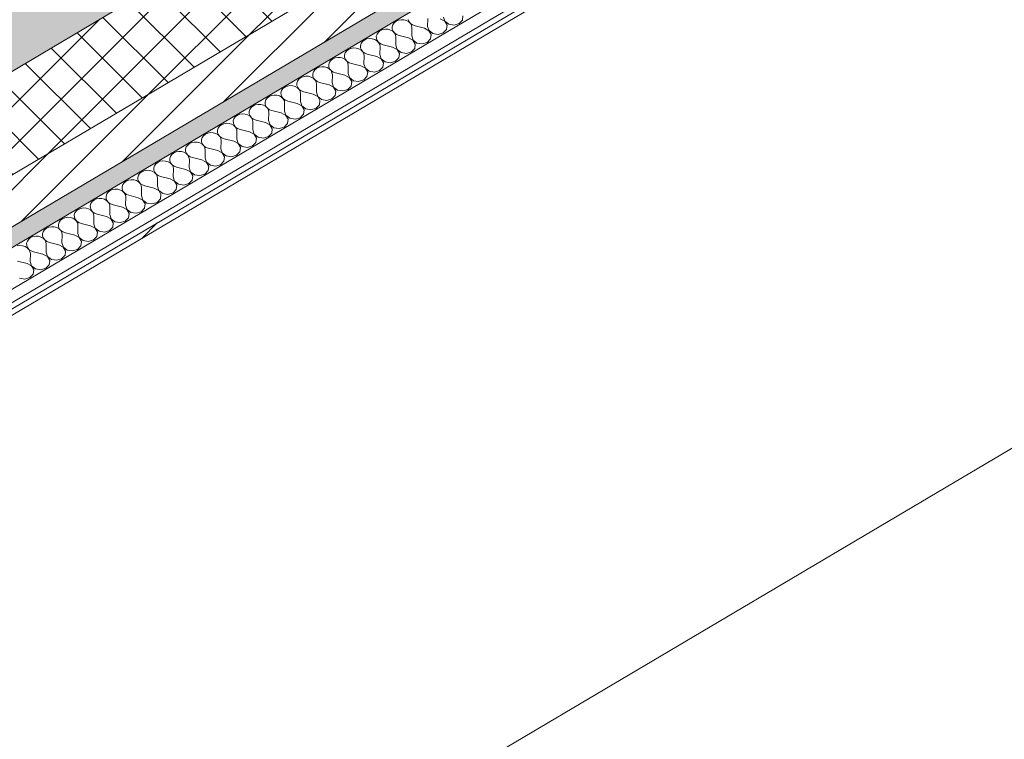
# Model space of a CAD drawing. Header units: millimetres. Extents: x -36631 to 27388, y -24993 to 6945.
# Tile 180 of 256: x 3479 to 4491, y -10883 to -10143. Entities that reach past the tile are written whole.
import ezdxf

# ---------------------------------------------------------------- set-up
doc = ezdxf.new("R2010")
doc.units = ezdxf.units.MM
doc.header["$MEASUREMENT"] = 0
doc.linetypes.add('Wipeout_Contour', pattern=[1000, 0, -1000])
for name, color, linetype in [('12_FAÇ_Façana', 7, 'Continuous'), ('Nuevo_08_E_Envans secs', 7, 'Continuous'), ('Nuevo_Puertas Archicad', 7, 'Continuous')]:
    doc.layers.add(name, color=color, linetype=linetype)
for name, color, linetype, lineweight, true_color in [('12_FAÇ_Façana_Pluma_Nº__102', 7, 'Continuous', 5, 0xcccccc), ('12_FAÇ_Façana_Pluma_Nº__174', 7, 'Continuous', 13, 0xe4ad2c), ('12_FAÇ_Façana_Pluma_Nº__176', 7, 'Continuous', 15, 0x93a0c6), ('Nuevo_08_E_Envans secs_Pluma_Nº__102', 7, 'Continuous', 5, 0xcccccc), ('Nuevo_08_E_Envans secs_Pluma_Nº__171', 171, 'Continuous', 13, 0xaaaaff), ('Nuevo_08_E_Envans secs_Pluma_Nº__177', 7, 'Continuous', 15, 0xf7e046), ('Nuevo_Puertas Archicad_Pluma_Nº__3', 7, 'Continuous', 5, 0xa4a4a4)]:
    doc.layers.add(name, color=color, linetype=linetype, lineweight=lineweight, true_color=true_color)
for name, color, linetype, lineweight in [('12_FAÇ_Façana_Pluma_Nº__2', 8, 'Continuous', 5), ('12_FAÇ_Façana_Pluma_Nº__7', 7, 'Continuous', 5), ('Nuevo_08_E_Envans secs_Pluma_Nº__1', 7, 'Continuous', 5), ('Nuevo_08_E_Envans secs_Pluma_Nº__47', 7, 'Continuous', 20), ('Nuevo_Puertas Archicad_Pluma_Nº__1', 7, 'Continuous', 5)]:
    doc.layers.add(name, color=color, linetype=linetype, lineweight=lineweight)
pattern_1 = [(45, (0, 0), (-183.848, 183.848), [195, -65]), (45, (7e-14, 183.85), (-183.848, 183.848), [195, -65])]

# ---------------------------------------------------------------- blocks, each defined once
blk = doc.blocks.new('Elem Sección_95_1')
at = {"layer": '12_FAÇ_Façana_Pluma_Nº__102', "linetype": 'Continuous', "lineweight": 0, "true_color": 0xe5e5e5}
blk.add_hatch(color=254, dxfattribs=at).paths.add_polyline_path([(4284.9, -9553.7), (2489.3, -10617.1), (2533, -10666), (2537.3, -10663.4), (2568.5, -10698.3), (2564.2, -10700.9), (2582.9, -10721.8), (4378.5, -9658.5)])
at = {"layer": '12_FAÇ_Façana_Pluma_Nº__174', "linetype": 'Continuous', "lineweight": 13, "true_color": 0xe4ad2c}
h = blk.add_hatch(dxfattribs=at)
h.set_pattern_fill('SATE_Aislamiento_0001', color=42, style=0, pattern_type=2)
h.set_pattern_definition([(45, (0, 0), (-21.2132, 21.2132), []), (135, (0, 0), (21.2132, 21.2132), [])])
h.paths.add_polyline_path([(2582.9, -10721.8), (2645.4, -10791.7), (4440.9, -9728.3), (4378.5, -9658.5)])
at = {"layer": '12_FAÇ_Façana_Pluma_Nº__176', "linetype": 'Continuous', "lineweight": 0, "true_color": 0x495063}
blk.add_hatch(color=251, dxfattribs=at).paths.add_polyline_path([(2676.6, -10826.6), (2689.1, -10840.6), (4484.6, -9777.2), (4472.2, -9763.3)])
at = {"layer": '12_FAÇ_Façana_Pluma_Nº__2', "linetype": 'Continuous', "lineweight": 5}
h = blk.add_hatch(dxfattribs=at)
h.set_pattern_fill('Ceramic_0001', color=8, style=0, pattern_type=2)
h.set_pattern_definition([(45, (0, 0), (-21.2132, 21.2132), [])])
h.paths.add_polyline_path([(2645.4, -10791.7), (2676.6, -10826.6), (4472.2, -9763.3), (4440.9, -9728.3)])
at = {"layer": '12_FAÇ_Façana_Pluma_Nº__7', "color": 7, "linetype": 'Continuous', "lineweight": 5}
for p, q in [((4378.5, -9658.5), (2582.9, -10721.8)), ((4440.9, -9728.3), (2645.4, -10791.7)), ((4472.2, -9763.3), (2676.6, -10826.6))]:
    blk.add_line(p, q, dxfattribs=at)
blk = doc.blocks.new('Elem Sección_242_1')
at = {"layer": 'Nuevo_Puertas Archicad', "linetype": 'Continuous', "lineweight": 0, "true_color": 0xffffff}
h = blk.add_hatch(dxfattribs=at)
h.set_pattern_fill('Hormigón_en_Masa_0001', style=0, pattern_type=2)
h.set_pattern_definition([(0, (0, 0), (0, 779.423), [48.75, -401.25]), (0, (225, 389.7), (0, 779.423), [48.75, -401.25]), (60, (0, 0), (-675, 389.71), [48.75, -401.25]), (60, (450, 0), (-675, 389.71), [48.75, -401.25]), (120, (48.75, 0), (675, 389.71), [48.75, -401.25]), (120, (498.75, 0), (675, 389.71), [48.75, -401.25]), (0, (0, 75), (0, 150), [0, -150, 0, -225]), (45, (75, 75), (-106.066, 106.066), [0, -112.5, 0, -187.5])])
h.paths.add_polyline_path([(5085.5, -10898.2), (4364.6, -11325.1), (4389.6, -11353), (5110.5, -10926.1)])
at = {"layer": 'Nuevo_Puertas Archicad_Pluma_Nº__1', "color": 7, "linetype": 'Continuous', "lineweight": 5}
for p, q in [((5081.9, -10850.1), (5056.2, -10865.3)), ((5085.5, -10898.2), (4364.6, -11325.1)), ((5110.5, -10926.1), (4389.6, -11353)), ((5165.6, -10943.7), (5139.8, -10958.9)), ((4335.3, -11292.3), (4309.5, -11307.5)), ((4335.3, -11292.3), (4361.5, -11321.6)), ((4361.5, -11321.6), (4335.7, -11336.9)), ((4364.6, -11325.1), (4389.6, -11353)), ((4392.7, -11356.5), (4366.9, -11371.8)), ((4392.7, -11356.5), (4418.9, -11385.9)), ((4418.9, -11385.9), (4393.2, -11401.1))]:
    blk.add_line(p, q, dxfattribs=at)
at = {"layer": 'Nuevo_Puertas Archicad_Pluma_Nº__1', "color": 7, "linetype": 'Continuous', "lineweight": 5, "flags": 128}
for points in [[(5081.9, -10850.1), (5085.7, -10854.3), (5089.4, -10858.5), (5097.5, -10867.6), (5105.6, -10876.6), (5149.3, -10925.5), (5157.4, -10934.6), (5165.6, -10943.7)], [(5056.2, -10865.3), (5085.5, -10898.2), (5110.5, -10926.1), (5139.8, -10958.9)], [(4309.5, -11307.5), (4313.3, -11311.7), (4317, -11315.9), (4325.1, -11325), (4333.2, -11334.1), (4335.7, -11336.9)], [(4366.9, -11371.8), (4376.9, -11383), (4385, -11392), (4393.2, -11401.1)]]:
    blk.add_lwpolyline(points, dxfattribs=at)
at = {"layer": 'Nuevo_Puertas Archicad_Pluma_Nº__3', "color": 253, "linetype": 'Continuous', "lineweight": 5, "true_color": 0xa4a4a4}
for p, q in [((5056.2, -10915.5), (5056.2, -10865.3)), ((5110.5, -11672.8), (5110.5, -10926.1)), ((5165.6, -10943.7), (5165.6, -11690.4)), ((5139.8, -11705.6), (5139.8, -10958.9)), ((5067.6, -11221.4), (5076.1, -11217.5)), ((5076.1, -11217.5), (5082.4, -11217.1)), ((5082.4, -11217.1), (5087.1, -11222.3)), ((5052.7, -11234.7), (5059, -11227.7)), ((5059, -11227.7), (5067.6, -11221.4)), ((5063.7, -11232.9), (5072.2, -11226.7)), ((5072.2, -11226.7), (5080.8, -11222.8)), ((5080.8, -11222.8), (5087.1, -11222.3)), ((5087.1, -11222.3), (5089.4, -11225.4)), ((5089.4, -11225.4), (5087.1, -11231.2)), ((5050.4, -11240.5), (5052.7, -11234.7)), ((5057.4, -11239.9), (5063.7, -11232.9)), ((5066.2, -11239.1), (5067, -11237.1)), ((5067, -11240.2), (5066.2, -11239.1)), ((5067, -11237.1), (5069.2, -11234.6)), ((5069.2, -11234.6), (5072.2, -11232.4)), ((5072.2, -11232.4), (5075.3, -11231.1)), ((5075.3, -11231.1), (5077.5, -11230.9)), ((5077.5, -11230.9), (5087.9, -11244.6)), ((5087.1, -11231.2), (5082, -11236.9)), ((5052.7, -11243.5), (5050.4, -11240.5)), ((5052.7, -11243.5), (5057.4, -11248.8)), ((5055.1, -11245.7), (5057.4, -11239.9)), ((5057.4, -11248.8), (5055.1, -11245.7)), ((5063.7, -11248.3), (5057.4, -11248.8)), ((5070.8, -11245.1), (5063.7, -11248.3)), ((5067, -11240.2), (5075.3, -11251)), ((5087.9, -11244.6), (5095.6, -11258.6)), ((5075.3, -11251), (5081.4, -11262.1)), ((5095.6, -11258.6), (5098.4, -11269.2)), ((5067.6, -11270.2), (5076.1, -11266.3)), ((5076.1, -11266.3), (5082.4, -11265.9)), ((5081.4, -11262.1), (5083.6, -11270.4)), ((5098.4, -11291.3), (5098.4, -11269.2)), ((5052.7, -11283.5), (5059, -11276.5)), ((5059, -11276.5), (5067.6, -11270.2)), ((5063.7, -11281.7), (5072.2, -11275.5)), ((5072.2, -11275.5), (5080.8, -11271.6)), ((5072.2, -11281.2), (5075.3, -11279.9)), ((5075.3, -11279.9), (5077.5, -11279.7)), ((5077.5, -11279.7), (5083.6, -11285.4)), ((5080.8, -11271.6), (5083.6, -11271.4)), ((5083.6, -11292.6), (5083.6, -11270.4)), ((5050.4, -11289.3), (5052.7, -11283.5)), ((5052.7, -11292.3), (5050.4, -11289.3)), ((5055.1, -11294.5), (5057.4, -11288.7)), ((5057.4, -11288.7), (5063.7, -11281.7)), ((5066.2, -11287.9), (5067, -11285.9)), ((5067, -11289), (5066.2, -11287.9)), ((5067, -11285.9), (5069.2, -11283.4)), ((5067, -11289), (5077.5, -11298.7)), ((5069.2, -11283.4), (5072.2, -11281.2)), ((5083.6, -11283.9), (5082.8, -11284.7)), ((5052.7, -11292.3), (5057.4, -11297.6)), ((5057.4, -11297.6), (5055.1, -11294.5)), ((5063.7, -11297.1), (5057.4, -11297.6)), ((5071.8, -11293.4), (5063.7, -11297.1)), ((5077.5, -11298.7), (5085.2, -11301.8)), ((5082.2, -11292.6), (5083.6, -11290.4)), ((5094.7, -11299.1), (5092.2, -11301.6)), ((5094.7, -11299.1), (5097.8, -11294.4)), ((5088.7, -11302.6), (5085.2, -11301.8)), ((5092.2, -11301.6), (5088.7, -11302.6)), ((4361.5, -11321.6), (4361.5, -11375)), ((4364.6, -11325.1), (4364.6, -11373.2)), ((4921.7, -11325.6), (4853.1, -11366.3)), ((4921.7, -11325.6), (4921.7, -11356.7)), ((4335.7, -11390.3), (4335.7, -11336.9)), ((4389.6, -11353), (4389.6, -11358.4)), ((4418.9, -11385.9), (4418.9, -12132.6)), ((4393.2, -12147.8), (4393.2, -11401.1)), ((4810.2, -11391.7), (4741.5, -11432.4)), ((4698.6, -11457.8), (4647.1, -11488.3)), ((4578.4, -11528.9), (4630.5, -11482.6)), ((4647.1, -11488.3), (4578.4, -11528.9)), ((4578.4, -11528.9), (4630.5, -11513.7)), ((4418.9, -12082.4), (5110.5, -11672.8)), ((5139.8, -11705.6), (5110.5, -11672.8)), ((5165.6, -11690.4), (5139.8, -11705.6)), ((4418.9, -12132.6), (4393.2, -12147.8))]:
    blk.add_line(p, q, dxfattribs=at)
blk = doc.blocks.new('*X410')
at = {"layer": 'Nuevo_08_E_Envans secs_Pluma_Nº__102', "color": 254, "linetype": 'Continuous', "lineweight": 5, "true_color": 0xcccccc}
for p, q in [((3866.1, -10144.6), (3864.1, -10146.1)), ((3868.5, -10143.5), (3866.1, -10144.6)), ((3871.3, -10143), (3868.5, -10143.5)), ((3874, -10143.1), (3871.3, -10143)), ((3876.7, -10143.9), (3874, -10143.1)), ((3878.9, -10145.2), (3876.7, -10143.9)), ((3878.4, -10142.9), (3879.2, -10145)), ((3880.7, -10147), (3878.9, -10145.2)), ((3879.2, -10145), (3880.8, -10146.9)), ((3898.3, -10149.9), (3898.5, -10141.6)), ((3916, -10144.6), (3911.4, -10142.1)), ((3914.7, -10140.2), (3916.1, -10144.5)), ((3918.4, -10148.6), (3916, -10144.6)), ((3916.1, -10144.5), (3920.1, -10147.6)), ((3930.7, -10147), (3934.1, -10143.4)), ((3934.1, -10143.4), (3934.7, -10139)), ((3847.7, -10155.8), (3846.3, -10157.8)), ((3849.7, -10154.2), (3847.7, -10155.8)), ((3852.2, -10153.2), (3849.7, -10154.2)), ((3854.9, -10152.7), (3852.2, -10153.2)), ((3857.7, -10152.8), (3854.9, -10152.7)), ((3860.3, -10153.6), (3857.7, -10152.8)), ((3862.6, -10154.9), (3860.3, -10153.6)), ((3862.7, -10148.1), (3862, -10150.3)), ((3862, -10150.3), (3862, -10152.6)), ((3862, -10152.6), (3862.9, -10154.7)), ((3864.3, -10156.7), (3862.6, -10154.9)), ((3864.1, -10146.1), (3862.7, -10148.1)), ((3862.9, -10154.7), (3864.4, -10156.6)), ((3881.8, -10149.1), (3880.7, -10147)), ((3880.8, -10146.9), (3882.9, -10148.4)), ((3882.1, -10151.3), (3881.8, -10149.1)), ((3882, -10159.6), (3882.1, -10151.3)), ((3882.9, -10148.4), (3885.4, -10149.4)), ((3895.1, -10151.8), (3885.4, -10149.4)), ((3899.7, -10154.3), (3895.1, -10151.8)), ((3898.3, -10149.9), (3899.8, -10154.2)), ((3902, -10158.3), (3899.7, -10154.3)), ((3899.8, -10154.2), (3903.8, -10157.3)), ((3914.4, -10156.6), (3917.8, -10153.1)), ((3917.8, -10153.1), (3918.4, -10148.6)), ((3920.1, -10147.6), (3925.5, -10148.5)), ((3925.5, -10148.5), (3930.7, -10147)), ((3831.4, -10165.5), (3830, -10167.5)), ((3833.4, -10163.9), (3831.4, -10165.5)), ((3835.8, -10162.8), (3833.4, -10163.9)), ((3838.6, -10162.4), (3835.8, -10162.8)), ((3841.3, -10162.5), (3838.6, -10162.4)), ((3844, -10163.3), (3841.3, -10162.5)), ((3846.2, -10164.6), (3844, -10163.3)), ((3846.3, -10157.8), (3845.6, -10160)), ((3845.6, -10160), (3845.7, -10162.2)), ((3845.7, -10162.2), (3846.5, -10164.4)), ((3848, -10166.3), (3846.2, -10164.6)), ((3846.5, -10164.4), (3848.1, -10166.3)), ((3865.4, -10158.8), (3864.3, -10156.7)), ((3864.4, -10156.6), (3866.5, -10158.1)), ((3865.8, -10161), (3865.4, -10158.8)), ((3865.6, -10169.2), (3865.8, -10161)), ((3866.5, -10158.1), (3869, -10159.1)), ((3878.7, -10161.5), (3869, -10159.1)), ((3883.3, -10163.9), (3878.7, -10161.5)), ((3882, -10159.6), (3883.4, -10163.9)), ((3885.7, -10168), (3883.3, -10163.9)), ((3883.4, -10163.9), (3887.4, -10167)), ((3898, -10166.3), (3901.4, -10162.8)), ((3901.4, -10162.8), (3902, -10158.3)), ((3903.8, -10157.3), (3909.2, -10158.2)), ((3909.2, -10158.2), (3914.4, -10156.6)), ((3815, -10175.2), (3813.6, -10177.1)), ((3817, -10173.6), (3815, -10175.2)), ((3819.5, -10172.5), (3817, -10173.6)), ((3822.2, -10172), (3819.5, -10172.5)), ((3825, -10172.2), (3822.2, -10172)), ((3827.6, -10172.9), (3825, -10172.2)), ((3829.9, -10174.3), (3827.6, -10172.9)), ((3830, -10167.5), (3829.3, -10169.7)), ((3829.3, -10169.7), (3829.4, -10171.9)), ((3829.4, -10171.9), (3830.2, -10174.1)), ((3831.6, -10176), (3829.9, -10174.3)), ((3830.2, -10174.1), (3831.7, -10176)), ((3832.7, -10178.1), (3831.6, -10176)), ((3831.7, -10176), (3833.8, -10177.5)), ((3849.1, -10168.4), (3848, -10166.3)), ((3848.1, -10166.3), (3850.2, -10167.8)), ((3849.4, -10170.7), (3849.1, -10168.4)), ((3849.3, -10178.9), (3849.4, -10170.7)), ((3850.2, -10167.8), (3852.7, -10168.8)), ((3862.4, -10171.2), (3852.7, -10168.8)), ((3867, -10173.6), (3862.4, -10171.2)), ((3865.6, -10169.2), (3867.1, -10173.6)), ((3869.4, -10177.7), (3867, -10173.6)), ((3867.1, -10173.6), (3871.1, -10176.7)), ((3876.5, -10177.6), (3881.7, -10176)), ((3881.7, -10176), (3885.1, -10172.5)), ((3885.1, -10172.5), (3885.7, -10168)), ((3887.4, -10167), (3892.8, -10167.9)), ((3892.8, -10167.9), (3898, -10166.3)), ((3798.7, -10184.9), (3797.3, -10186.8)), ((3800.7, -10183.3), (3798.7, -10184.9)), ((3803.1, -10182.2), (3800.7, -10183.3)), ((3805.9, -10181.7), (3803.1, -10182.2)), ((3808.6, -10181.9), (3805.9, -10181.7)), ((3811.3, -10182.6), (3808.6, -10181.9)), ((3813.6, -10183.9), (3811.3, -10182.6)), ((3813.6, -10177.1), (3812.9, -10179.3)), ((3812.9, -10179.3), (3813, -10181.6)), ((3813, -10181.6), (3813.8, -10183.8)), ((3815.3, -10185.7), (3813.6, -10183.9)), ((3813.8, -10183.8), (3815.4, -10185.7)), ((3816.4, -10187.8), (3815.3, -10185.7)), ((3815.4, -10185.7), (3817.5, -10187.2)), ((3833.1, -10180.4), (3832.7, -10178.1)), ((3832.9, -10188.6), (3833.1, -10180.4)), ((3833.8, -10177.5), (3836.3, -10178.4)), ((3846, -10180.9), (3836.3, -10178.4)), ((3850.6, -10183.3), (3846, -10180.9)), ((3849.3, -10178.9), (3850.7, -10183.3)), ((3853, -10187.4), (3850.6, -10183.3)), ((3850.7, -10183.3), (3854.7, -10186.3)), ((3854.7, -10186.3), (3860.1, -10187.2)), ((3860.1, -10187.2), (3865.3, -10185.7)), ((3865.3, -10185.7), (3868.7, -10182.1)), ((3868.7, -10182.1), (3869.4, -10177.7)), ((3871.1, -10176.7), (3876.5, -10177.6)), ((3780.9, -10196.5), (3780.2, -10198.7)), ((3782.3, -10194.5), (3780.9, -10196.5)), ((3784.3, -10193), (3782.3, -10194.5)), ((3786.8, -10191.9), (3784.3, -10193)), ((3789.5, -10191.4), (3786.8, -10191.9)), ((3792.3, -10191.6), (3789.5, -10191.4)), ((3794.9, -10192.3), (3792.3, -10191.6)), ((3797.2, -10193.6), (3794.9, -10192.3)), ((3797.3, -10186.8), (3796.6, -10189)), ((3796.6, -10189), (3796.7, -10191.3)), ((3796.7, -10191.3), (3797.5, -10193.5)), ((3799, -10195.4), (3797.2, -10193.6)), ((3797.5, -10193.5), (3799, -10195.4)), ((3800, -10197.5), (3799, -10195.4)), ((3799, -10195.4), (3801.1, -10196.8)), ((3816.7, -10190.1), (3816.4, -10187.8)), ((3816.6, -10198.3), (3816.7, -10190.1)), ((3817.5, -10187.2), (3820, -10188.1)), ((3829.7, -10190.5), (3820, -10188.1)), ((3834.3, -10193), (3829.7, -10190.5)), ((3832.9, -10188.6), (3834.4, -10192.9)), ((3836.7, -10197), (3834.3, -10193)), ((3834.4, -10192.9), (3838.4, -10196)), ((3838.4, -10196), (3843.8, -10196.9)), ((3843.8, -10196.9), (3849, -10195.4)), ((3849, -10195.4), (3852.4, -10191.8)), ((3852.4, -10191.8), (3853, -10187.4)), ((3764.6, -10206.2), (3763.9, -10208.4)), ((3766, -10204.2), (3764.6, -10206.2)), ((3768, -10202.6), (3766, -10204.2)), ((3770.4, -10201.6), (3768, -10202.6)), ((3773.2, -10201.1), (3770.4, -10201.6)), ((3776, -10201.2), (3773.2, -10201.1)), ((3778.6, -10202), (3776, -10201.2)), ((3780.9, -10203.3), (3778.6, -10202)), ((3780.2, -10198.7), (3780.3, -10201)), ((3780.3, -10201), (3781.1, -10203.1)), ((3782.6, -10205.1), (3780.9, -10203.3)), ((3781.1, -10203.1), (3782.7, -10205)), ((3783.7, -10207.2), (3782.6, -10205.1)), ((3782.7, -10205), (3784.8, -10206.5)), ((3784.8, -10206.5), (3787.3, -10207.5)), ((3800.4, -10199.7), (3800, -10197.5)), ((3800.2, -10208), (3800.4, -10199.7)), ((3801.1, -10196.8), (3803.7, -10197.8)), ((3813.3, -10200.2), (3803.7, -10197.8)), ((3817.9, -10202.7), (3813.3, -10200.2)), ((3816.6, -10198.3), (3818, -10202.6)), ((3820.3, -10206.7), (3817.9, -10202.7)), ((3818, -10202.6), (3822, -10205.7)), ((3822, -10205.7), (3827.4, -10206.6)), ((3827.4, -10206.6), (3832.6, -10205)), ((3832.6, -10205), (3836, -10201.5)), ((3836, -10201.5), (3836.7, -10197)), ((3748.2, -10215.9), (3747.5, -10218.1)), ((3749.6, -10213.9), (3748.2, -10215.9)), ((3751.6, -10212.3), (3749.6, -10213.9)), ((3754.1, -10211.3), (3751.6, -10212.3)), ((3756.8, -10210.8), (3754.1, -10211.3)), ((3759.6, -10210.9), (3756.8, -10210.8)), ((3762.2, -10211.7), (3759.6, -10210.9)), ((3764.5, -10213), (3762.2, -10211.7)), ((3763.9, -10208.4), (3764, -10210.6)), ((3764, -10210.6), (3764.8, -10212.8)), ((3766.3, -10214.8), (3764.5, -10213)), ((3764.8, -10212.8), (3766.3, -10214.7)), ((3766.3, -10214.7), (3768.4, -10216.2)), ((3767.3, -10216.8), (3766.3, -10214.8)), ((3768.4, -10216.2), (3771, -10217.2)), ((3784, -10209.4), (3783.7, -10207.2)), ((3783.9, -10217.6), (3784, -10209.4)), ((3797, -10209.9), (3787.3, -10207.5)), ((3801.6, -10212.3), (3797, -10209.9)), ((3800.2, -10208), (3801.7, -10212.3)), ((3804, -10216.4), (3801.6, -10212.3)), ((3801.7, -10212.3), (3805.7, -10215.4)), ((3803.3, -10220.9), (3804, -10216.4)), ((3805.7, -10215.4), (3811.1, -10216.3)), ((3811.1, -10216.3), (3816.3, -10214.7)), ((3816.3, -10214.7), (3819.7, -10211.2)), ((3819.7, -10211.2), (3820.3, -10206.7)), ((3731.9, -10225.5), (3731.2, -10227.7)), ((3733.3, -10223.6), (3731.9, -10225.5)), ((3735.3, -10222), (3733.3, -10223.6)), ((3737.8, -10220.9), (3735.3, -10222)), ((3740.5, -10220.5), (3737.8, -10220.9)), ((3743.3, -10220.6), (3740.5, -10220.5)), ((3745.9, -10221.4), (3743.3, -10220.6)), ((3748.2, -10222.7), (3745.9, -10221.4)), ((3747.5, -10218.1), (3747.6, -10220.3)), ((3747.6, -10220.3), (3748.5, -10222.5)), ((3749.9, -10224.4), (3748.2, -10222.7)), ((3748.5, -10222.5), (3750, -10224.4)), ((3751, -10226.5), (3749.9, -10224.4)), ((3750, -10224.4), (3752.1, -10225.9)), ((3751.3, -10228.8), (3751, -10226.5)), ((3752.1, -10225.9), (3754.6, -10226.8)), ((3764.3, -10229.3), (3754.6, -10226.8)), ((3767.7, -10219.1), (3767.3, -10216.8)), ((3767.5, -10227.3), (3767.7, -10219.1)), ((3780.6, -10219.6), (3771, -10217.2)), ((3785.3, -10222), (3780.6, -10219.6)), ((3783.9, -10217.6), (3785.3, -10222)), ((3785.3, -10222), (3789.3, -10225.1)), ((3787.6, -10226.1), (3785.3, -10222)), ((3787, -10230.6), (3787.6, -10226.1)), ((3789.3, -10225.1), (3794.8, -10226)), ((3794.8, -10226), (3799.9, -10224.4)), ((3799.9, -10224.4), (3803.3, -10220.9)), ((3715.5, -10235.2), (3714.8, -10237.4)), ((3716.9, -10233.3), (3715.5, -10235.2)), ((3718.9, -10231.7), (3716.9, -10233.3)), ((3721.4, -10230.6), (3718.9, -10231.7)), ((3724.1, -10230.1), (3721.4, -10230.6)), ((3726.9, -10230.3), (3724.1, -10230.1)), ((3729.5, -10231), (3726.9, -10230.3)), ((3731.8, -10232.3), (3729.5, -10231)), ((3731.2, -10227.7), (3731.3, -10230)), ((3731.3, -10230), (3732.1, -10232.2)), ((3733.6, -10234.1), (3731.8, -10232.3)), ((3732.1, -10232.2), (3733.6, -10234.1)), ((3734.7, -10236.2), (3733.6, -10234.1)), ((3733.6, -10234.1), (3735.7, -10235.6)), ((3735, -10238.5), (3734.7, -10236.2)), ((3735.7, -10235.6), (3738.3, -10236.5)), ((3747.9, -10238.9), (3738.3, -10236.5)), ((3751.2, -10237), (3751.3, -10228.8)), ((3751.2, -10237), (3752.6, -10241.3)), ((3768.9, -10231.7), (3764.3, -10229.3)), ((3767.5, -10227.3), (3769, -10231.7)), ((3771.3, -10235.8), (3768.9, -10231.7)), ((3769, -10231.7), (3773, -10234.7)), ((3770.7, -10240.2), (3771.3, -10235.8)), ((3773, -10234.7), (3778.4, -10235.6)), ((3778.4, -10235.6), (3783.6, -10234.1)), ((3783.6, -10234.1), (3787, -10230.6)), ((3699.2, -10244.9), (3698.5, -10247.1)), ((3698.5, -10247.1), (3698.6, -10249.4)), ((3700.6, -10242.9), (3699.2, -10244.9)), ((3702.6, -10241.4), (3700.6, -10242.9)), ((3705.1, -10240.3), (3702.6, -10241.4)), ((3707.8, -10239.8), (3705.1, -10240.3)), ((3710.6, -10240), (3707.8, -10239.8)), ((3713.2, -10240.7), (3710.6, -10240)), ((3715.5, -10242), (3713.2, -10240.7)), ((3714.8, -10237.4), (3714.9, -10239.7)), ((3714.9, -10239.7), (3715.8, -10241.9)), ((3717.2, -10243.8), (3715.5, -10242)), ((3715.8, -10241.9), (3717.3, -10243.8)), ((3718.3, -10245.9), (3717.2, -10243.8)), ((3717.3, -10243.8), (3719.4, -10245.2)), ((3718.7, -10248.1), (3718.3, -10245.9)), ((3719.4, -10245.2), (3721.9, -10246.2)), ((3731.6, -10248.6), (3721.9, -10246.2)), ((3734.8, -10246.7), (3735, -10238.5)), ((3734.8, -10246.7), (3736.3, -10251)), ((3752.6, -10241.4), (3747.9, -10238.9)), ((3752.6, -10241.3), (3756.6, -10244.4)), ((3754.9, -10245.4), (3752.6, -10241.4)), ((3754.3, -10249.9), (3754.9, -10245.4)), ((3756.6, -10244.4), (3762.1, -10245.3)), ((3762.1, -10245.3), (3767.2, -10243.8)), ((3767.2, -10243.8), (3770.7, -10240.2)), ((3682.8, -10254.6), (3682.2, -10256.8)), ((3682.2, -10256.8), (3682.2, -10259.1)), ((3684.2, -10252.6), (3682.8, -10254.6)), ((3686.3, -10251), (3684.2, -10252.6)), ((3688.7, -10250), (3686.3, -10251)), ((3691.4, -10249.5), (3688.7, -10250)), ((3694.2, -10249.6), (3691.4, -10249.5)), ((3696.8, -10250.4), (3694.2, -10249.6)), ((3699.1, -10251.7), (3696.8, -10250.4)), ((3698.6, -10249.4), (3699.4, -10251.5)), ((3700.9, -10253.5), (3699.1, -10251.7)), ((3699.4, -10251.5), (3700.9, -10253.4)), ((3700.9, -10253.4), (3703, -10254.9)), ((3702, -10255.6), (3700.9, -10253.5)), ((3702.3, -10257.8), (3702, -10255.6)), ((3703, -10254.9), (3705.6, -10255.9)), ((3715.2, -10258.3), (3705.6, -10255.9)), ((3718.5, -10256.4), (3718.7, -10248.1)), ((3718.5, -10256.4), (3719.9, -10260.7)), ((3736.2, -10251.1), (3731.6, -10248.6)), ((3738.6, -10255.1), (3736.2, -10251.1)), ((3736.3, -10251), (3740.3, -10254.1)), ((3738, -10259.6), (3738.6, -10255.1)), ((3740.3, -10254.1), (3745.7, -10255)), ((3745.7, -10255), (3750.9, -10253.5)), ((3750.9, -10253.5), (3754.3, -10249.9)), ((3666.5, -10264.3), (3665.8, -10266.5)), ((3665.8, -10266.5), (3665.9, -10268.7)), ((3667.9, -10262.3), (3666.5, -10264.3)), ((3669.9, -10260.7), (3667.9, -10262.3)), ((3672.4, -10259.7), (3669.9, -10260.7)), ((3675.1, -10259.2), (3672.4, -10259.7)), ((3677.9, -10259.3), (3675.1, -10259.2)), ((3680.5, -10260.1), (3677.9, -10259.3)), ((3682.8, -10261.4), (3680.5, -10260.1)), ((3682.2, -10259.1), (3683.1, -10261.2)), ((3684.5, -10263.2), (3682.8, -10261.4)), ((3683.1, -10261.2), (3684.6, -10263.1)), ((3685.6, -10265.2), (3684.5, -10263.2)), ((3684.6, -10263.1), (3686.7, -10264.6)), ((3686, -10267.5), (3685.6, -10265.2)), ((3686.7, -10264.6), (3689.2, -10265.6)), ((3698.9, -10268), (3689.2, -10265.6)), ((3702.2, -10266), (3702.3, -10257.8)), ((3702.2, -10266), (3703.6, -10270.4)), ((3719.9, -10260.7), (3715.2, -10258.3)), ((3719.9, -10260.7), (3724, -10263.8)), ((3722.2, -10264.8), (3719.9, -10260.7)), ((3721.6, -10269.3), (3722.2, -10264.8)), ((3724, -10263.8), (3729.4, -10264.7)), ((3729.4, -10264.7), (3734.6, -10263.1)), ((3734.6, -10263.1), (3738, -10259.6)), ((3650.1, -10273.9), (3649.5, -10276.1)), ((3649.5, -10276.1), (3649.5, -10278.4)), ((3651.6, -10272), (3650.1, -10273.9)), ((3653.6, -10270.4), (3651.6, -10272)), ((3656, -10269.3), (3653.6, -10270.4)), ((3658.7, -10268.9), (3656, -10269.3)), ((3661.5, -10269), (3658.7, -10268.9)), ((3664.2, -10269.8), (3661.5, -10269)), ((3666.4, -10271.1), (3664.2, -10269.8)), ((3665.9, -10268.7), (3666.7, -10270.9)), ((3668.2, -10272.8), (3666.4, -10271.1)), ((3666.7, -10270.9), (3668.2, -10272.8)), ((3669.3, -10274.9), (3668.2, -10272.8)), ((3668.2, -10272.8), (3670.4, -10274.3)), ((3669.6, -10277.2), (3669.3, -10274.9)), ((3669.5, -10285.4), (3669.6, -10277.2)), ((3670.4, -10274.3), (3672.9, -10275.2)), ((3682.5, -10277.7), (3672.9, -10275.2)), ((3685.8, -10275.7), (3686, -10267.5)), ((3685.8, -10275.7), (3687.2, -10280.1)), ((3703.5, -10270.4), (3698.9, -10268)), ((3705.9, -10274.5), (3703.5, -10270.4)), ((3703.6, -10270.4), (3707.6, -10273.5)), ((3705.3, -10279), (3705.9, -10274.5)), ((3707.6, -10273.5), (3713, -10274.4)), ((3713, -10274.4), (3718.2, -10272.8)), ((3718.2, -10272.8), (3721.6, -10269.3)), ((3633.8, -10283.6), (3633.1, -10285.8)), ((3633.1, -10285.8), (3633.2, -10288.1)), ((3635.2, -10281.7), (3633.8, -10283.6)), ((3637.2, -10280.1), (3635.2, -10281.7)), ((3639.7, -10279), (3637.2, -10280.1)), ((3642.4, -10278.5), (3639.7, -10279)), ((3645.2, -10278.7), (3642.4, -10278.5)), ((3647.8, -10279.4), (3645.2, -10278.7)), ((3650.1, -10280.7), (3647.8, -10279.4)), ((3649.5, -10278.4), (3650.4, -10280.6)), ((3651.8, -10282.5), (3650.1, -10280.7)), ((3650.4, -10280.6), (3651.9, -10282.5)), ((3652.9, -10284.6), (3651.8, -10282.5)), ((3651.9, -10282.5), (3654, -10284)), ((3653.3, -10286.9), (3652.9, -10284.6)), ((3653.1, -10295.1), (3653.3, -10286.9)), ((3654, -10284), (3656.5, -10284.9)), ((3666.2, -10287.3), (3656.5, -10284.9)), ((3670.8, -10289.8), (3666.2, -10287.3)), ((3669.5, -10285.4), (3670.9, -10289.7)), ((3687.2, -10280.1), (3682.5, -10277.7)), ((3687.2, -10280.1), (3691.3, -10283.1)), ((3689.5, -10284.2), (3687.2, -10280.1)), ((3688.9, -10288.6), (3689.5, -10284.2)), ((3691.3, -10283.1), (3696.7, -10284)), ((3696.7, -10284), (3701.9, -10282.5)), ((3701.9, -10282.5), (3705.3, -10279)), ((3617.5, -10293.3), (3616.8, -10295.5)), ((3616.8, -10295.5), (3616.8, -10297.8)), ((3616.8, -10297.8), (3617.7, -10299.9)), ((3618.9, -10291.3), (3617.5, -10293.3)), ((3620.9, -10289.8), (3618.9, -10291.3)), ((3623.3, -10288.7), (3620.9, -10289.8)), ((3626, -10288.2), (3623.3, -10288.7)), ((3628.8, -10288.4), (3626, -10288.2)), ((3631.5, -10289.1), (3628.8, -10288.4)), ((3633.7, -10290.4), (3631.5, -10289.1)), ((3633.2, -10288.1), (3634, -10290.3)), ((3635.5, -10292.2), (3633.7, -10290.4)), ((3634, -10290.3), (3635.5, -10292.2)), ((3636.6, -10294.3), (3635.5, -10292.2)), ((3635.5, -10292.2), (3637.7, -10293.6)), ((3636.9, -10296.5), (3636.6, -10294.3)), ((3636.8, -10304.8), (3636.9, -10296.5)), ((3637.7, -10293.6), (3640.2, -10294.6)), ((3649.8, -10297), (3640.2, -10294.6)), ((3654.5, -10299.5), (3649.8, -10297)), ((3653.1, -10295.1), (3654.5, -10299.4)), ((3673.2, -10293.8), (3670.8, -10289.8)), ((3670.9, -10289.7), (3674.9, -10292.8)), ((3672.6, -10298.3), (3673.2, -10293.8)), ((3674.9, -10292.8), (3680.3, -10293.7)), ((3680.3, -10293.7), (3685.5, -10292.2)), ((3685.5, -10292.2), (3688.9, -10288.6)), ((3593.4, -10307.6), (3590.6, -10308.1)), ((3596.1, -10307.7), (3593.4, -10307.6)), ((3598.8, -10308.5), (3596.1, -10307.7)), ((3601.1, -10303), (3600.4, -10305.2)), ((3600.4, -10305.2), (3600.5, -10307.5)), ((3600.5, -10307.5), (3601.3, -10309.6)), ((3602.5, -10301), (3601.1, -10303)), ((3604.5, -10299.4), (3602.5, -10301)), ((3607, -10298.4), (3604.5, -10299.4)), ((3609.7, -10297.9), (3607, -10298.4)), ((3612.5, -10298), (3609.7, -10297.9)), ((3615.1, -10298.8), (3612.5, -10298)), ((3617.4, -10300.1), (3615.1, -10298.8)), ((3619.1, -10301.9), (3617.4, -10300.1)), ((3617.7, -10299.9), (3619.2, -10301.8)), ((3620.2, -10304), (3619.1, -10301.9)), ((3619.2, -10301.8), (3621.3, -10303.3)), ((3620.6, -10306.2), (3620.2, -10304)), ((3620.4, -10314.4), (3620.6, -10306.2)), ((3621.3, -10303.3), (3623.8, -10304.3)), ((3633.5, -10306.7), (3623.8, -10304.3)), ((3638.1, -10309.1), (3633.5, -10306.7)), ((3636.8, -10304.8), (3638.2, -10309.1)), ((3654.5, -10299.4), (3658.6, -10302.5)), ((3656.8, -10303.5), (3654.5, -10299.5)), ((3656.2, -10308), (3656.8, -10303.5)), ((3658.6, -10302.5), (3664, -10303.4)), ((3664, -10303.4), (3669.2, -10301.9)), ((3669.2, -10301.9), (3672.6, -10298.3)), ((3574.3, -10317.7), (3571.8, -10318.8)), ((3577, -10317.3), (3574.3, -10317.7)), ((3579.8, -10317.4), (3577, -10317.3)), ((3582.4, -10318.2), (3579.8, -10317.4)), ((3584.8, -10312.7), (3584.1, -10314.9)), ((3584.1, -10314.9), (3584.1, -10317.1)), ((3584.1, -10317.1), (3585, -10319.3)), ((3586.2, -10310.7), (3584.8, -10312.7)), ((3588.2, -10309.1), (3586.2, -10310.7)), ((3590.6, -10308.1), (3588.2, -10309.1)), ((3601, -10309.8), (3598.8, -10308.5)), ((3602.8, -10311.6), (3601, -10309.8)), ((3601.3, -10309.6), (3602.9, -10311.5)), ((3603.9, -10313.6), (3602.8, -10311.6)), ((3602.9, -10311.5), (3605, -10313)), ((3604.2, -10315.9), (3603.9, -10313.6)), ((3604.1, -10324.1), (3604.2, -10315.9)), ((3605, -10313), (3607.5, -10314)), ((3617.2, -10316.4), (3607.5, -10314)), ((3621.8, -10318.8), (3617.2, -10316.4)), ((3620.4, -10314.4), (3621.9, -10318.8)), ((3636.5, -10321.2), (3639.9, -10317.7)), ((3640.5, -10313.2), (3638.1, -10309.1)), ((3638.2, -10309.1), (3642.2, -10312.2)), ((3639.9, -10317.7), (3640.5, -10313.2)), ((3642.2, -10312.2), (3647.6, -10313.1)), ((3647.6, -10313.1), (3652.8, -10311.5)), ((3652.8, -10311.5), (3656.2, -10308)), ((3557.9, -10327.4), (3555.5, -10328.5)), ((3560.7, -10326.9), (3557.9, -10327.4)), ((3563.4, -10327.1), (3560.7, -10326.9)), ((3566.1, -10327.8), (3563.4, -10327.1)), ((3568.3, -10329.2), (3566.1, -10327.8)), ((3568.4, -10322.3), (3567.7, -10324.5)), ((3567.7, -10324.5), (3567.8, -10326.8)), ((3567.8, -10326.8), (3568.6, -10329)), ((3569.8, -10320.4), (3568.4, -10322.3)), ((3571.8, -10318.8), (3569.8, -10320.4)), ((3584.7, -10319.5), (3582.4, -10318.2)), ((3586.4, -10321.2), (3584.7, -10319.5)), ((3585, -10319.3), (3586.5, -10321.2)), ((3587.5, -10323.3), (3586.4, -10321.2)), ((3586.5, -10321.2), (3588.6, -10322.7)), ((3587.9, -10325.6), (3587.5, -10323.3)), ((3587.7, -10333.8), (3587.9, -10325.6)), ((3588.6, -10322.7), (3591.1, -10323.6)), ((3600.8, -10326.1), (3591.1, -10323.6)), ((3605.4, -10328.5), (3600.8, -10326.1)), ((3604.1, -10324.1), (3605.5, -10328.5)), ((3620.1, -10330.9), (3623.5, -10327.4)), ((3624.1, -10322.9), (3621.8, -10318.8)), ((3621.9, -10318.8), (3625.9, -10321.9)), ((3623.5, -10327.4), (3624.1, -10322.9)), ((3625.9, -10321.9), (3631.3, -10322.8)), ((3631.3, -10322.8), (3636.5, -10321.2)), ((3539.1, -10338.2), (3537.1, -10339.7)), ((3541.6, -10337.1), (3539.1, -10338.2)), ((3544.3, -10336.6), (3541.6, -10337.1)), ((3547.1, -10336.8), (3544.3, -10336.6)), ((3549.7, -10337.5), (3547.1, -10336.8)), ((3552, -10338.8), (3549.7, -10337.5)), ((3552.1, -10332), (3551.4, -10334.2)), ((3551.4, -10334.2), (3551.5, -10336.5)), ((3551.5, -10336.5), (3552.3, -10338.7)), ((3553.5, -10330.1), (3552.1, -10332)), ((3555.5, -10328.5), (3553.5, -10330.1)), ((3570.1, -10330.9), (3568.3, -10329.2)), ((3568.6, -10329), (3570.2, -10330.9)), ((3571.2, -10333), (3570.1, -10330.9)), ((3570.2, -10330.9), (3572.3, -10332.4)), ((3571.5, -10335.3), (3571.2, -10333)), ((3571.4, -10343.5), (3571.5, -10335.3)), ((3572.3, -10332.4), (3574.8, -10333.3)), ((3584.5, -10335.7), (3574.8, -10333.3)), ((3589.1, -10338.2), (3584.5, -10335.7)), ((3587.7, -10333.8), (3589.2, -10338.2)), ((3591.5, -10342.3), (3589.1, -10338.2)), ((3589.2, -10338.2), (3593.2, -10341.2)), ((3603.8, -10340.6), (3607.2, -10337)), ((3607.8, -10332.6), (3605.4, -10328.5)), ((3605.5, -10328.5), (3609.5, -10331.6)), ((3607.2, -10337), (3607.8, -10332.6)), ((3609.5, -10331.6), (3614.9, -10332.5)), ((3614.9, -10332.5), (3620.1, -10330.9)), ((3522.8, -10347.9), (3520.8, -10349.4)), ((3525.2, -10346.8), (3522.8, -10347.9)), ((3528, -10346.3), (3525.2, -10346.8)), ((3530.8, -10346.4), (3528, -10346.3)), ((3533.4, -10347.2), (3530.8, -10346.4)), ((3535.7, -10348.5), (3533.4, -10347.2)), ((3535.7, -10341.7), (3535, -10343.9)), ((3535, -10343.9), (3535.1, -10346.2)), ((3535.1, -10346.2), (3535.9, -10348.3)), ((3537.1, -10339.7), (3535.7, -10341.7)), ((3535.9, -10348.3), (3537.5, -10350.2)), ((3553.7, -10340.6), (3552, -10338.8)), ((3552.3, -10338.7), (3553.8, -10340.6)), ((3554.8, -10342.7), (3553.7, -10340.6)), ((3553.8, -10340.6), (3555.9, -10342)), ((3555.2, -10344.9), (3554.8, -10342.7)), ((3555, -10353.2), (3555.2, -10344.9)), ((3555.9, -10342), (3558.4, -10343)), ((3568.1, -10345.4), (3558.4, -10343)), ((3572.7, -10347.9), (3568.1, -10345.4)), ((3571.4, -10343.5), (3572.8, -10347.8)), ((3575.1, -10351.9), (3572.7, -10347.9)), ((3572.8, -10347.8), (3576.8, -10350.9)), ((3587.4, -10350.3), (3590.8, -10346.7)), ((3590.8, -10346.7), (3591.5, -10342.3)), ((3593.2, -10341.2), (3598.6, -10342.1)), ((3598.6, -10342.1), (3603.8, -10340.6)), ((3506.4, -10357.5), (3504.4, -10359.1)), ((3508.9, -10356.5), (3506.4, -10357.5)), ((3511.6, -10356), (3508.9, -10356.5)), ((3514.4, -10356.1), (3511.6, -10356)), ((3517, -10356.9), (3514.4, -10356.1)), ((3519.3, -10358.2), (3517, -10356.9)), ((3519.4, -10351.4), (3518.7, -10353.6)), ((3518.7, -10353.6), (3518.8, -10355.9)), ((3518.8, -10355.9), (3519.6, -10358)), ((3521.1, -10360), (3519.3, -10358.2)), ((3520.8, -10349.4), (3519.4, -10351.4)), ((3519.6, -10358), (3521.1, -10359.9)), ((3537.4, -10350.3), (3535.7, -10348.5)), ((3538.5, -10352.4), (3537.4, -10350.3)), ((3537.5, -10350.2), (3539.6, -10351.7)), ((3538.8, -10354.6), (3538.5, -10352.4)), ((3538.7, -10362.9), (3538.8, -10354.6)), ((3539.6, -10351.7), (3542.1, -10352.7)), ((3551.8, -10355.1), (3542.1, -10352.7)), ((3556.4, -10357.6), (3551.8, -10355.1)), ((3555, -10353.2), (3556.5, -10357.5)), ((3558.8, -10361.6), (3556.4, -10357.6)), ((3556.5, -10357.5), (3560.5, -10360.6)), ((3571.1, -10359.9), (3574.5, -10356.4)), ((3574.5, -10356.4), (3575.1, -10351.9)), ((3576.8, -10350.9), (3582.2, -10351.8)), ((3582.2, -10351.8), (3587.4, -10350.3)), ((3490.1, -10367.2), (3488.1, -10368.8)), ((3492.5, -10366.1), (3490.1, -10367.2)), ((3495.3, -10365.7), (3492.5, -10366.1)), ((3498.1, -10365.8), (3495.3, -10365.7)), ((3500.7, -10366.6), (3498.1, -10365.8)), ((3503, -10367.9), (3500.7, -10366.6)), ((3503, -10361.1), (3502.3, -10363.3)), ((3502.3, -10363.3), (3502.4, -10365.5)), ((3502.4, -10365.5), (3503.2, -10367.7)), ((3504.4, -10359.1), (3503, -10361.1)), ((3504.7, -10369.6), (3503, -10367.9)), ((3503.2, -10367.7), (3504.8, -10369.6)), ((3521.1, -10359.9), (3523.2, -10361.4)), ((3522.1, -10362.1), (3521.1, -10360)), ((3522.5, -10364.3), (3522.1, -10362.1)), ((3522.3, -10372.5), (3522.5, -10364.3)), ((3523.2, -10361.4), (3525.8, -10362.4)), ((3535.4, -10364.8), (3525.8, -10362.4)), ((3540, -10367.2), (3535.4, -10364.8)), ((3538.7, -10362.9), (3540.1, -10367.2)), ((3542.4, -10371.3), (3540, -10367.2)), ((3540.1, -10367.2), (3544.1, -10370.3)), ((3554.7, -10369.6), (3558.1, -10366.1)), ((3558.1, -10366.1), (3558.8, -10361.6)), ((3560.5, -10360.6), (3565.9, -10361.5)), ((3565.9, -10361.5), (3571.1, -10359.9)), ((3478.9, -10375.3), (3476.2, -10375.8)), ((3481.7, -10375.5), (3478.9, -10375.3)), ((3484.3, -10376.2), (3481.7, -10375.5)), ((3486.6, -10377.6), (3484.3, -10376.2)), ((3486.7, -10370.8), (3486, -10373)), ((3486, -10373), (3486.1, -10375.2)), ((3486.1, -10375.2), (3486.9, -10377.4)), ((3488.4, -10379.3), (3486.6, -10377.6)), ((3488.1, -10368.8), (3486.7, -10370.8)), ((3486.9, -10377.4), (3488.4, -10379.3)), ((3505.8, -10371.7), (3504.7, -10369.6)), ((3504.8, -10369.6), (3506.9, -10371.1)), ((3506.1, -10374), (3505.8, -10371.7)), ((3506, -10382.2), (3506.1, -10374)), ((3506.9, -10371.1), (3509.4, -10372.1)), ((3519.1, -10374.5), (3509.4, -10372.1)), ((3523.7, -10376.9), (3519.1, -10374.5)), ((3522.3, -10372.5), (3523.8, -10376.9)), ((3526.1, -10381), (3523.7, -10376.9)), ((3523.8, -10376.9), (3527.8, -10380)), ((3538.4, -10379.3), (3541.8, -10375.8)), ((3541.8, -10375.8), (3542.4, -10371.3)), ((3544.1, -10370.3), (3549.6, -10371.2)), ((3549.6, -10371.2), (3554.7, -10369.6)), ((3489.4, -10381.4), (3488.4, -10379.3)), ((3488.4, -10379.3), (3490.5, -10380.8)), ((3489.8, -10383.7), (3489.4, -10381.4)), ((3489.6, -10391.9), (3489.8, -10383.7)), ((3490.5, -10380.8), (3493.1, -10381.7)), ((3502.7, -10384.1), (3493.1, -10381.7)), ((3507.4, -10386.6), (3502.7, -10384.1)), ((3506, -10382.2), (3507.4, -10386.6)), ((3507.4, -10386.6), (3511.4, -10389.6)), ((3509.7, -10390.7), (3507.4, -10386.6)), ((3522, -10389), (3525.5, -10385.4)), ((3525.5, -10385.4), (3526.1, -10381)), ((3527.8, -10380), (3533.2, -10380.9)), ((3533.2, -10380.9), (3538.4, -10379.3)), ((3486.4, -10393.8), (3476.7, -10391.4)), ((3491, -10396.3), (3486.4, -10393.8)), ((3489.6, -10391.9), (3491.1, -10396.2)), ((3493.4, -10400.3), (3491, -10396.3)), ((3491.1, -10396.2), (3495.1, -10399.3)), ((3500.5, -10400.2), (3505.7, -10398.7)), ((3505.7, -10398.7), (3509.1, -10395.1)), ((3509.1, -10395.1), (3509.7, -10390.7)), ((3511.4, -10389.6), (3516.9, -10390.5)), ((3516.9, -10390.5), (3522, -10389)), ((3478.8, -10409), (3484.2, -10409.9)), ((3484.2, -10409.9), (3489.3, -10408.3)), ((3489.3, -10408.3), (3492.8, -10404.8)), ((3492.8, -10404.8), (3493.4, -10400.3)), ((3495.1, -10399.3), (3500.5, -10400.2))]:
    blk.add_line(p, q, dxfattribs=at)
blk = doc.blocks.new('Elem Sección_319_1')
at = {"layer": 'Nuevo_08_E_Envans secs', "lineweight": 0}
blk.add_blockref('*X410', (0, 0), dxfattribs=at)
at = {"color": 254, "linetype": 'Wipeout_Contour', "lineweight": 0, "ltscale": 43935.170557}
blk.add_wipeout([(2718.3, -10866), (2726.4, -10875), (4902, -9586.7), (4893.9, -9577.6)], dxfattribs=at).dxf.layer = 'Nuevo_08_E_Envans secs'
at = {"layer": 'Nuevo_08_E_Envans secs_Pluma_Nº__177', "linetype": 'Continuous', "lineweight": 15, "true_color": 0xf7e046}
h = blk.add_hatch(dxfattribs=at)
h.set_pattern_fill('Panellat_HPL_0001', color=53, style=0, pattern_type=2)
h.set_pattern_definition(pattern_1)
h.paths.add_polyline_path([(2718.3, -10866), (2726.4, -10875), (4902, -9586.7), (4893.9, -9577.6)])
at = {"color": 254, "linetype": 'Wipeout_Contour', "lineweight": 0, "ltscale": 43988.967131}
blk.add_wipeout([(2730.2, -10879.2), (2733.9, -10883.4), (4909.5, -9595), (4905.8, -9590.9)], dxfattribs=at).dxf.layer = 'Nuevo_08_E_Envans secs'
at = {"layer": 'Nuevo_08_E_Envans secs_Pluma_Nº__171', "linetype": 'Continuous', "lineweight": 13, "true_color": 0xaaaaff}
h = blk.add_hatch(dxfattribs=at)
h.set_pattern_fill('Panellat_HPL_0001', color=161, style=0, pattern_type=2)
h.set_pattern_definition(pattern_1)
h.paths.add_polyline_path([(2730.2, -10879.2), (2733.9, -10883.4), (4909.5, -9595), (4905.8, -9590.9)])
at = {"layer": 'Nuevo_08_E_Envans secs_Pluma_Nº__1', "color": 7, "linetype": 'Continuous', "lineweight": 5}
for p, q in [((4893.9, -9577.6), (2718.3, -10866)), ((4902, -9586.7), (2726.4, -10875)), ((4905.8, -9590.9), (2730.2, -10879.2)), ((4909.5, -9595), (2733.9, -10883.4)), ((4484.6, -9777.2), (2693.3, -10838))]:
    blk.add_line(p, q, dxfattribs=at)
at = {"layer": 'Nuevo_08_E_Envans secs_Pluma_Nº__47', "color": 7, "linetype": 'Continuous', "lineweight": 20}
blk.add_line((4909.5, -10340.8), (2733.9, -11629.2), dxfattribs=at)

msp = doc.modelspace()

# ---------------------------------------------------------------- block references
at = {"layer": '12_FAÇ_Façana', "lineweight": 0}
msp.add_blockref('Elem Sección_95_1', (0, 0), dxfattribs=at)
at = {"layer": 'Nuevo_Puertas Archicad', "lineweight": 0}
msp.add_blockref('Elem Sección_242_1', (0, 0), dxfattribs=at)

# ---------------------------------------------------------------- next in the draw order: block references
at = {"layer": 'Nuevo_08_E_Envans secs', "lineweight": 0}
msp.add_blockref('Elem Sección_319_1', (0, 0), dxfattribs=at)

doc.saveas('drawing.dxf')
